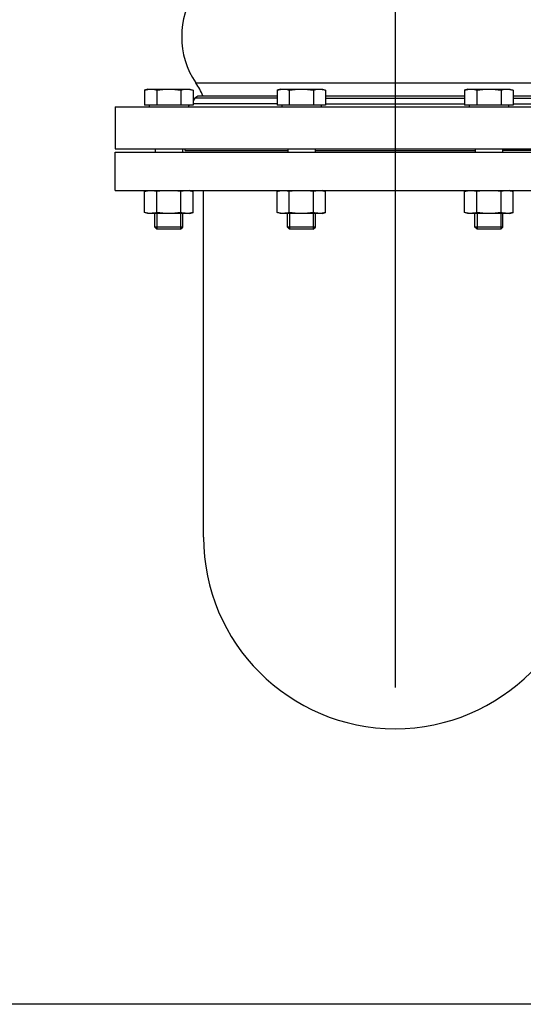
# Model space of a CAD drawing. Header units: millimetres. Extents: x 0 to 1189, y 0 to 841.
# Tile 194 of 217: x 978 to 990, y 535 to 557. Entities that reach past the tile are written whole.
import ezdxf

# ---------------------------------------------------------------- set-up
doc = ezdxf.new("R2010")
doc.units = ezdxf.units.MM
doc.header["$LTSCALE"] = 65.395
doc.linetypes.add('CENTER', pattern=[0.6, 0.375, -0.075, 0.075, -0.075])
for name, color, linetype in [('1907_734000_04_SIMPLE1_C_ABL862', 7, 'CONTINUOUS'), ('1907_734000_04_SIMPLE1_T1_C_PBL863', 7, 'CONTINUOUS'), ('32007_040000_TLKGS_KS_V_ABL852', 7, 'CONTINUOUS'), ('32007_041000_TLKGS_KS_V_ABL853', 7, 'CONTINUOUS'), ('32087_000000_TLKGS_MARKETING_ABL636', 7, 'CONTINUOUS'), ('8M32E_GENSET_GRUNDRAHMEN_ABL516', 7, 'CONTINUOUS'), ('8M32E_GENSET_GRUNDRAHMEN_T1_PBL517', 7, 'CONTINUOUS'), ('8M32E_GENSET_VERROHRUNG_ABL518', 7, 'CONTINUOUS'), ('D931_1-M16X70_PBL572', 7, 'CONTINUOUS'), ('D931_1-M16X70_PBL573', 7, 'CONTINUOUS'), ('D931_1-M16X70_PBL574', 7, 'CONTINUOUS'), ('D934-M16_PBL576', 7, 'CONTINUOUS'), ('D934-M16_PBL577', 7, 'CONTINUOUS'), ('D934-M16_PBL578', 7, 'CONTINUOUS'), ('ERV_GS200_6_ABL582', 7, 'CONTINUOUS'), ('ERV_GS200_6_T1_PBL584', 7, 'CONTINUOUS'), ('ERV_GS200_6_T1_PBL609', 7, 'CONTINUOUS'), ('ERV_GS200_6_T2_PBL583', 7, 'CONTINUOUS'), ('links_3_VBL515', 7, 'CONTINUOUS')]:
    doc.layers.add(name, color=color, linetype=linetype)

# ---------------------------------------------------------------- blocks, each defined once
blk = doc.blocks.new('8M32E_GENSET_GRUNDRAHMEN_T1_PBL517', base_point=(985.693, 558.761))
at = {"layer": '8M32E_GENSET_GRUNDRAHMEN_T1_PBL517', "color": 7, "linetype": 'Continuous'}
for p, q in [((980.593, 554.041), (992.359, 554.041)), ((980.593, 553.161), (980.593, 554.041)), ((980.593, 553.161), (992.359, 553.161)), ((982.613, 545.241), (982.613, 553.161)), ((1006.993, 534.561), (966.993, 534.561))]:
    blk.add_line(p, q, dxfattribs=at)
blk.add_arc((986.993, 545.241), 4.38, 180, 360, dxfattribs=at)
blk = doc.blocks.new('8M32E_GENSET_GRUNDRAHMEN_ABL516', base_point=(985.693, 558.761))
at = {"layer": '8M32E_GENSET_GRUNDRAHMEN_T1_PBL517'}
blk.add_blockref('8M32E_GENSET_GRUNDRAHMEN_T1_PBL517', (985.693, 558.761), dxfattribs=at)
blk = doc.blocks.new('D931_1-M16X70_PBL572', base_point=(989.136, 553.881))
at = {"layer": 'D931_1-M16X70_PBL572', "color": 7, "linetype": 'Continuous'}
for p, q in [((988.656, 555.481), (988.581, 555.461)), ((988.581, 555.461), (988.581, 555.113)), ((988.656, 555.481), (989.615, 555.481)), ((988.858, 555.461), (988.858, 555.113)), ((989.413, 555.461), (989.413, 555.113)), ((989.615, 555.481), (989.69, 555.461)), ((989.69, 555.461), (989.69, 555.113)), ((989.69, 555.113), (988.581, 555.113)), ((988.686, 555.113), (988.686, 555.081)), ((989.586, 555.113), (989.586, 555.081)), ((988.824, 554.121), (988.824, 554.041)), ((989.448, 554.121), (989.448, 554.041)), ((988.816, 552.33), (988.816, 552.641)), ((989.456, 552.33), (989.456, 552.641)), ((989.456, 552.33), (988.816, 552.33)), ((988.865, 552.281), (988.816, 552.33)), ((989.406, 552.281), (988.865, 552.281)), ((989.406, 552.281), (989.456, 552.33))]:
    blk.add_line(p, q, dxfattribs=at)
at = {"layer": 'D931_1-M16X70_PBL572', "color": 2, "linetype": 'Continuous'}
for p, q in [((988.865, 552.641), (988.865, 552.281)), ((989.406, 552.641), (989.406, 552.281))]:
    blk.add_line(p, q, dxfattribs=at)
at = {"layer": 'D931_1-M16X70_PBL572', "color": 7, "linetype": 'Continuous'}
for points in [[(988.581, 555.461), (988.606, 555.467), (988.631, 555.473), (988.657, 555.476)], [(988.657, 555.476), (988.724, 555.485), (988.793, 555.478), (988.858, 555.461)], [(988.858, 555.461), (988.95, 555.473), (989.136, 555.488), (989.321, 555.473), (989.413, 555.461)], [(989.413, 555.461), (989.478, 555.478), (989.548, 555.485), (989.614, 555.476)], [(989.614, 555.476), (989.64, 555.473), (989.665, 555.467), (989.69, 555.461)]]:
    blk.add_open_spline(points, degree=3, dxfattribs=at)
blk = doc.blocks.new('D931_1-M16X70_PBL573', base_point=(984.849, 553.881))
at = {"layer": 'D931_1-M16X70_PBL573', "color": 7, "linetype": 'Continuous'}
for p, q in [((984.37, 555.481), (984.295, 555.461)), ((984.295, 555.461), (984.295, 555.113)), ((984.37, 555.481), (985.329, 555.481)), ((984.572, 555.461), (984.572, 555.113)), ((985.127, 555.461), (985.127, 555.113)), ((985.329, 555.481), (985.404, 555.461)), ((985.404, 555.461), (985.404, 555.113)), ((985.404, 555.113), (984.295, 555.113)), ((984.399, 555.113), (984.399, 555.081)), ((985.299, 555.113), (985.299, 555.081)), ((984.537, 554.121), (984.537, 554.041)), ((985.161, 554.121), (985.161, 554.041)), ((984.529, 552.33), (984.529, 552.641)), ((985.169, 552.33), (985.169, 552.641)), ((985.169, 552.33), (984.529, 552.33)), ((984.579, 552.281), (984.529, 552.33)), ((985.12, 552.281), (984.579, 552.281)), ((985.12, 552.281), (985.169, 552.33))]:
    blk.add_line(p, q, dxfattribs=at)
at = {"layer": 'D931_1-M16X70_PBL573', "color": 2, "linetype": 'Continuous'}
for p, q in [((984.579, 552.641), (984.579, 552.281)), ((985.12, 552.641), (985.12, 552.281))]:
    blk.add_line(p, q, dxfattribs=at)
at = {"layer": 'D931_1-M16X70_PBL573', "color": 7, "linetype": 'Continuous'}
for points in [[(984.295, 555.461), (984.32, 555.467), (984.345, 555.473), (984.371, 555.476)], [(984.371, 555.476), (984.437, 555.485), (984.507, 555.478), (984.572, 555.461)], [(984.572, 555.461), (984.664, 555.473), (984.849, 555.488), (985.035, 555.473), (985.127, 555.461)], [(985.127, 555.461), (985.192, 555.478), (985.261, 555.485), (985.328, 555.476)], [(985.328, 555.476), (985.354, 555.473), (985.379, 555.467), (985.404, 555.461)]]:
    blk.add_open_spline(points, degree=3, dxfattribs=at)
blk = doc.blocks.new('D931_1-M16X70_PBL574', base_point=(981.819, 553.881))
at = {"layer": 'D931_1-M16X70_PBL574', "color": 7, "linetype": 'Continuous'}
for p, q in [((981.339, 555.481), (981.265, 555.461)), ((981.265, 555.461), (981.265, 555.113)), ((981.339, 555.481), (982.298, 555.481)), ((981.542, 555.461), (981.542, 555.113)), ((982.096, 555.461), (982.096, 555.113)), ((982.298, 555.481), (982.373, 555.461)), ((982.373, 555.461), (982.373, 555.113)), ((982.373, 555.113), (981.265, 555.113)), ((981.369, 555.113), (981.369, 555.081)), ((982.269, 555.113), (982.269, 555.081)), ((981.507, 554.121), (981.507, 554.041)), ((982.131, 554.121), (982.131, 554.041)), ((981.499, 552.33), (981.499, 552.641)), ((982.139, 552.33), (982.139, 552.641)), ((982.139, 552.33), (981.499, 552.33)), ((981.548, 552.281), (981.499, 552.33)), ((982.09, 552.281), (981.548, 552.281)), ((982.09, 552.281), (982.139, 552.33))]:
    blk.add_line(p, q, dxfattribs=at)
at = {"layer": 'D931_1-M16X70_PBL574', "color": 2, "linetype": 'Continuous'}
for p, q in [((981.548, 552.641), (981.548, 552.281)), ((982.09, 552.641), (982.09, 552.281))]:
    blk.add_line(p, q, dxfattribs=at)
at = {"layer": 'D931_1-M16X70_PBL574', "color": 7, "linetype": 'Continuous'}
for points in [[(981.265, 555.461), (981.289, 555.467), (981.315, 555.473), (981.34, 555.476)], [(981.34, 555.476), (981.407, 555.485), (981.477, 555.478), (981.542, 555.461)], [(981.542, 555.461), (981.633, 555.473), (981.819, 555.488), (982.004, 555.473), (982.096, 555.461)], [(982.096, 555.461), (982.161, 555.478), (982.231, 555.485), (982.298, 555.476)], [(982.298, 555.476), (982.323, 555.473), (982.348, 555.467), (982.373, 555.461)]]:
    blk.add_open_spline(points, degree=3, dxfattribs=at)
blk = doc.blocks.new('D934-M16_PBL576', base_point=(989.136, 552.901))
at = {"layer": 'D934-M16_PBL576', "color": 7, "linetype": 'Continuous'}
for p, q in [((988.581, 553.141), (988.656, 553.161)), ((988.581, 552.661), (988.581, 553.141)), ((988.858, 552.661), (988.858, 553.141)), ((989.413, 552.661), (989.413, 553.141)), ((989.69, 553.141), (989.615, 553.161)), ((989.69, 552.661), (989.69, 553.141)), ((988.656, 552.641), (988.581, 552.661)), ((989.615, 552.641), (988.656, 552.641)), ((989.615, 552.641), (989.69, 552.661))]:
    blk.add_line(p, q, dxfattribs=at)
for points in [[(988.658, 553.156), (988.632, 553.153), (988.606, 553.147), (988.581, 553.141)], [(988.858, 553.141), (988.794, 553.158), (988.724, 553.165), (988.658, 553.156)], [(989.413, 553.141), (989.321, 553.153), (989.136, 553.168), (988.95, 553.153), (988.858, 553.141)], [(989.613, 553.156), (989.547, 553.165), (989.477, 553.158), (989.413, 553.141)], [(989.69, 553.141), (989.665, 553.147), (989.639, 553.153), (989.613, 553.156)], [(988.658, 552.645), (988.632, 552.649), (988.606, 552.654), (988.581, 552.661)], [(988.858, 552.661), (988.794, 552.643), (988.724, 552.636), (988.658, 552.645)], [(989.413, 552.661), (989.321, 552.648), (989.136, 552.633), (988.95, 552.648), (988.858, 552.661)], [(989.613, 552.645), (989.547, 552.636), (989.477, 552.643), (989.413, 552.661)], [(989.69, 552.661), (989.665, 552.654), (989.639, 552.649), (989.613, 552.645)]]:
    blk.add_open_spline(points, degree=3, dxfattribs=at)
blk = doc.blocks.new('D934-M16_PBL577', base_point=(984.849, 552.901))
at = {"layer": 'D934-M16_PBL577', "color": 7, "linetype": 'Continuous'}
for p, q in [((984.295, 553.141), (984.37, 553.161)), ((984.295, 552.661), (984.295, 553.141)), ((984.572, 552.661), (984.572, 553.141)), ((985.127, 552.661), (985.127, 553.141)), ((985.404, 553.141), (985.329, 553.161)), ((985.404, 552.661), (985.404, 553.141)), ((984.37, 552.641), (984.295, 552.661)), ((985.329, 552.641), (984.37, 552.641)), ((985.329, 552.641), (985.404, 552.661))]:
    blk.add_line(p, q, dxfattribs=at)
for points in [[(984.372, 553.156), (984.346, 553.153), (984.32, 553.147), (984.295, 553.141)], [(984.572, 553.141), (984.508, 553.158), (984.438, 553.165), (984.372, 553.156)], [(985.127, 553.141), (985.035, 553.153), (984.849, 553.168), (984.664, 553.153), (984.572, 553.141)], [(985.327, 553.156), (985.261, 553.165), (985.191, 553.158), (985.127, 553.141)], [(985.404, 553.141), (985.379, 553.147), (985.353, 553.153), (985.327, 553.156)], [(984.372, 552.645), (984.346, 552.649), (984.32, 552.654), (984.295, 552.661)], [(984.572, 552.661), (984.508, 552.643), (984.438, 552.636), (984.372, 552.645)], [(985.127, 552.661), (985.035, 552.648), (984.849, 552.633), (984.664, 552.648), (984.572, 552.661)], [(985.327, 552.645), (985.261, 552.636), (985.191, 552.643), (985.127, 552.661)], [(985.404, 552.661), (985.379, 552.654), (985.353, 552.649), (985.327, 552.645)]]:
    blk.add_open_spline(points, degree=3, dxfattribs=at)
blk = doc.blocks.new('D934-M16_PBL578', base_point=(981.819, 552.901))
at = {"layer": 'D934-M16_PBL578', "color": 7, "linetype": 'Continuous'}
for p, q in [((981.265, 553.141), (981.339, 553.161)), ((981.265, 552.661), (981.265, 553.141)), ((981.542, 552.661), (981.542, 553.141)), ((982.096, 552.661), (982.096, 553.141)), ((982.373, 553.141), (982.298, 553.161)), ((982.373, 552.661), (982.373, 553.141)), ((981.339, 552.641), (981.265, 552.661)), ((982.298, 552.641), (981.339, 552.641)), ((982.298, 552.641), (982.373, 552.661))]:
    blk.add_line(p, q, dxfattribs=at)
for points in [[(981.341, 553.156), (981.315, 553.153), (981.29, 553.147), (981.265, 553.141)], [(981.542, 553.141), (981.477, 553.158), (981.408, 553.165), (981.341, 553.156)], [(982.096, 553.141), (982.004, 553.153), (981.819, 553.168), (981.633, 553.153), (981.542, 553.141)], [(982.296, 553.156), (982.23, 553.165), (982.161, 553.158), (982.096, 553.141)], [(982.373, 553.141), (982.348, 553.147), (982.322, 553.153), (982.296, 553.156)], [(981.341, 552.645), (981.315, 552.649), (981.29, 552.654), (981.265, 552.661)], [(981.542, 552.661), (981.477, 552.643), (981.408, 552.636), (981.341, 552.645)], [(982.096, 552.661), (982.004, 552.648), (981.819, 552.633), (981.633, 552.648), (981.542, 552.661)], [(982.296, 552.645), (982.23, 552.636), (982.161, 552.643), (982.096, 552.661)], [(982.373, 552.661), (982.348, 552.654), (982.322, 552.649), (982.296, 552.645)]]:
    blk.add_open_spline(points, degree=3, dxfattribs=at)
blk = doc.blocks.new('ERV_GS200_6_T2_PBL583', base_point=(986.993, 556.058))
at = {"layer": 'ERV_GS200_6_T2_PBL583', "color": 9, "linetype": 'Continuous'}
for p, q in [((982.437, 557.736), (991.548, 557.736)), ((982.437, 555.625), (991.548, 555.625))]:
    blk.add_line(p, q, dxfattribs=at)
at = {"layer": 'ERV_GS200_6_T2_PBL583', "color": 7, "linetype": 'Continuous'}
for p, q in [((982.193, 554.081), (982.193, 554.121)), ((982.193, 554.081), (984.537, 554.081)), ((985.161, 554.081), (988.824, 554.081)), ((991.792, 554.081), (989.448, 554.081)), ((991.793, 554.081), (991.793, 554.121))]:
    blk.add_line(p, q, dxfattribs=at)
for centre, radius, start, end in [((981.113, 558.634), 1.6, 325.8516, 337.9959), ((992.873, 558.634), 1.6, 202.0041, 214.1484), ((983.993, 556.681), 1.88, 145.8516, 214.1484), ((989.993, 556.681), 1.88, 325.8516, 34.1484), ((981.113, 554.727), 1.6, 22.0041, 34.1484), ((992.873, 554.727), 1.6, 145.8516, 157.9959)]:
    blk.add_arc(centre, radius, start, end, dxfattribs=at)
blk = doc.blocks.new('ERV_GS200_6_T1_PBL584', base_point=(986.476, 554.721))
at = {"layer": 'ERV_GS200_6_T1_PBL584', "color": 7, "linetype": 'Continuous'}
for p, q in [((984.295, 555.321), (982.513, 555.321)), ((988.581, 555.321), (985.404, 555.321)), ((991.473, 555.321), (989.69, 555.321)), ((982.417, 555.273), (982.373, 555.215)), ((991.569, 555.273), (991.612, 555.215)), ((980.593, 555.081), (992.359, 555.081)), ((980.593, 555.081), (980.593, 554.121)), ((980.593, 554.121), (992.359, 554.121))]:
    blk.add_line(p, q, dxfattribs=at)
at = {"layer": 'ERV_GS200_6_T1_PBL584', "color": 9, "linetype": 'Continuous'}
for p, q in [((984.295, 555.145), (982.373, 555.145)), ((984.295, 555.273), (982.417, 555.273)), ((985.404, 555.273), (988.581, 555.273)), ((985.404, 555.145), (988.581, 555.145)), ((989.69, 555.273), (991.569, 555.273)), ((989.69, 555.145), (991.612, 555.145))]:
    blk.add_line(p, q, dxfattribs=at)
at = {"layer": 'ERV_GS200_6_T1_PBL584', "color": 7, "linetype": 'Continuous'}
for centre, radius, start, end in [((982.513, 555.201), 0.12, 90, 143.1301), ((991.473, 555.201), 0.12, 36.8699, 90), ((982.193, 555.241), 0.16, 298.8053, 306.6499), ((991.793, 555.241), 0.16, 233.3501, 241.1947)]:
    blk.add_arc(centre, radius, start, end, dxfattribs=at)
blk = doc.blocks.new('ERV_GS200_6_T1_PBL609', base_point=(986.476, 558.641))
at = {"layer": 'ERV_GS200_6_T1_PBL609', "color": 7, "linetype": 'Continuous'}
for p, q in [((980.593, 559.241), (991.293, 559.241)), ((980.593, 558.281), (980.593, 559.241)), ((980.593, 558.281), (992.359, 558.281)), ((982.417, 558.089), (982.373, 558.147)), ((982.513, 558.041), (984.295, 558.041)), ((985.404, 558.041), (988.581, 558.041)), ((989.69, 558.041), (991.473, 558.041)), ((991.569, 558.089), (991.612, 558.147))]:
    blk.add_line(p, q, dxfattribs=at)
at = {"layer": 'ERV_GS200_6_T1_PBL609', "color": 9, "linetype": 'Continuous'}
for p, q in [((982.373, 558.217), (984.295, 558.217)), ((982.417, 558.089), (984.295, 558.089)), ((985.404, 558.217), (988.581, 558.217)), ((985.404, 558.089), (988.581, 558.089)), ((991.612, 558.217), (989.69, 558.217)), ((991.569, 558.089), (989.69, 558.089))]:
    blk.add_line(p, q, dxfattribs=at)
at = {"layer": 'ERV_GS200_6_T1_PBL609', "color": 7, "linetype": 'Continuous'}
for centre, radius, start, end in [((982.193, 558.121), 0.16, 53.3501, 61.1947), ((991.793, 558.121), 0.16, 118.8053, 126.6499), ((982.513, 558.161), 0.12, 216.8699, 270), ((991.473, 558.161), 0.12, 270, 323.1301)]:
    blk.add_arc(centre, radius, start, end, dxfattribs=at)
blk = doc.blocks.new('ERV_GS200_6_ABL582', base_point=(986.476, 556.661))
at = {"layer": 'ERV_GS200_6_T1_PBL584'}
blk.add_blockref('ERV_GS200_6_T1_PBL584', (986.476, 554.721), dxfattribs=at)
at = {"layer": 'ERV_GS200_6_T1_PBL609'}
blk.add_blockref('ERV_GS200_6_T1_PBL609', (986.476, 558.641), dxfattribs=at)
at = {"layer": 'ERV_GS200_6_T2_PBL583'}
blk.add_blockref('ERV_GS200_6_T2_PBL583', (986.993, 556.058), dxfattribs=at)
blk = doc.blocks.new('8M32E_GENSET_VERROHRUNG_ABL518', base_point=(990.793, 602.121))
at = {"layer": 'D931_1-M16X70_PBL572'}
blk.add_blockref('D931_1-M16X70_PBL572', (989.136, 553.881), dxfattribs=at)
at = {"layer": 'D931_1-M16X70_PBL573'}
blk.add_blockref('D931_1-M16X70_PBL573', (984.849, 553.881), dxfattribs=at)
at = {"layer": 'D931_1-M16X70_PBL574'}
blk.add_blockref('D931_1-M16X70_PBL574', (981.819, 553.881), dxfattribs=at)
at = {"layer": 'D934-M16_PBL576'}
blk.add_blockref('D934-M16_PBL576', (989.136, 552.901), dxfattribs=at)
at = {"layer": 'D934-M16_PBL577'}
blk.add_blockref('D934-M16_PBL577', (984.849, 552.901), dxfattribs=at)
at = {"layer": 'D934-M16_PBL578'}
blk.add_blockref('D934-M16_PBL578', (981.819, 552.901), dxfattribs=at)
at = {"layer": 'ERV_GS200_6_ABL582'}
blk.add_blockref('ERV_GS200_6_ABL582', (986.476, 556.661), dxfattribs=at)
blk = doc.blocks.new('1907_734000_04_SIMPLE1_T1_C_PBL863', base_point=(986.993, 609.936))
at = {"layer": '1907_734000_04_SIMPLE1_T1_C_PBL863', "color": 2, "linetype": 'CENTER'}
blk.add_line((986.993, 605.561), (986.993, 537.433), dxfattribs=at)
blk = doc.blocks.new('1907_734000_04_SIMPLE1_C_ABL862', base_point=(986.993, 609.936))
at = {"layer": '1907_734000_04_SIMPLE1_T1_C_PBL863'}
blk.add_blockref('1907_734000_04_SIMPLE1_T1_C_PBL863', (986.993, 609.936), dxfattribs=at)
blk = doc.blocks.new('32007_041000_TLKGS_KS_V_ABL853', base_point=(986.993, 609.936))
at = {"layer": '1907_734000_04_SIMPLE1_C_ABL862'}
blk.add_blockref('1907_734000_04_SIMPLE1_C_ABL862', (986.993, 609.936), dxfattribs=at)
blk = doc.blocks.new('32007_040000_TLKGS_KS_V_ABL852', base_point=(986.993, 609.936))
at = {"layer": '32007_041000_TLKGS_KS_V_ABL853'}
blk.add_blockref('32007_041000_TLKGS_KS_V_ABL853', (986.993, 609.936), dxfattribs=at)
blk = doc.blocks.new('32087_000000_TLKGS_MARKETING_ABL636', base_point=(990.931, 631.277))
at = {"layer": '32007_040000_TLKGS_KS_V_ABL852'}
blk.add_blockref('32007_040000_TLKGS_KS_V_ABL852', (986.993, 609.936), dxfattribs=at)
blk = doc.blocks.new('LINKS_3_VBL515', base_point=(988.947, 632.779))
at = {"layer": '32087_000000_TLKGS_MARKETING_ABL636'}
blk.add_blockref('32087_000000_TLKGS_MARKETING_ABL636', (990.931, 631.277), dxfattribs=at)
at = {"layer": '8M32E_GENSET_GRUNDRAHMEN_ABL516'}
blk.add_blockref('8M32E_GENSET_GRUNDRAHMEN_ABL516', (985.693, 558.761), dxfattribs=at)
at = {"layer": '8M32E_GENSET_VERROHRUNG_ABL518'}
blk.add_blockref('8M32E_GENSET_VERROHRUNG_ABL518', (990.793, 602.121), dxfattribs=at)

msp = doc.modelspace()

# ---------------------------------------------------------------- block references
at = {"layer": 'links_3_VBL515'}
msp.add_blockref('LINKS_3_VBL515', (988.94662, 632.77949), dxfattribs=at)

doc.saveas('drawing.dxf')
